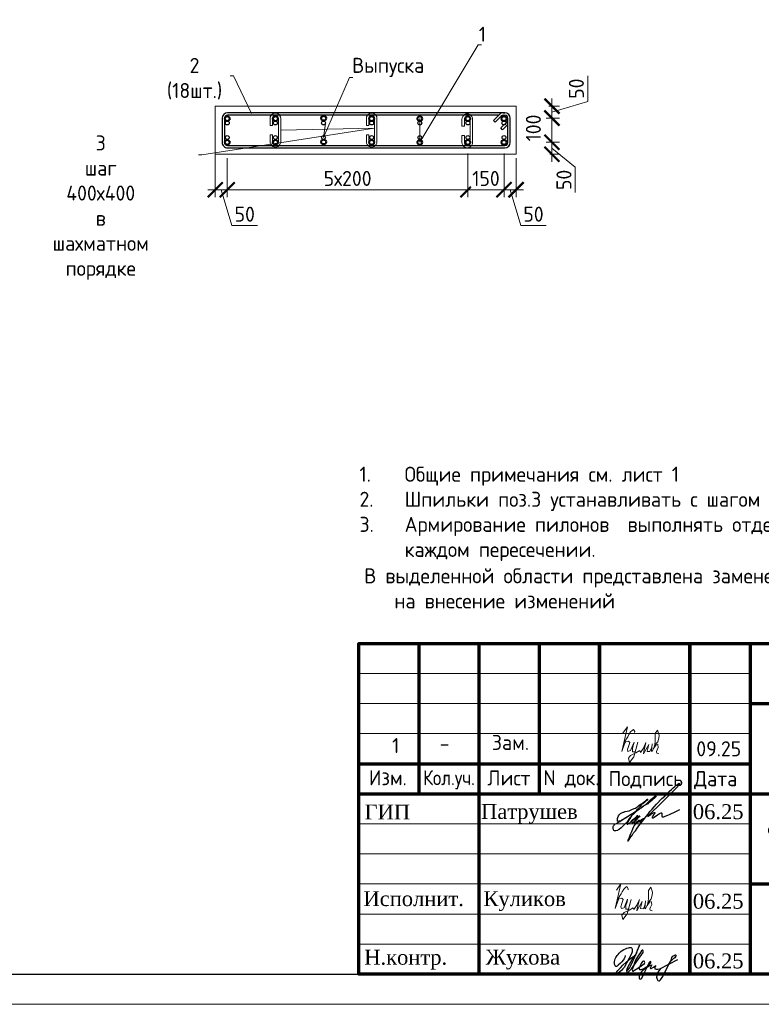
# Model space of a CAD drawing. Header units: millimetres. Extents: x 376598 to 1249954, y -318491 to -22134.
# Tile 97 of 256: x 637319 to 649647, y -317679 to -301311. Entities that reach past the tile are written whole.
import ezdxf
from ezdxf import colors
from ezdxf.entities.mleader import LeaderData, LeaderLine
from ezdxf.math import Vec2, Vec3

# ---------------------------------------------------------------- set-up
doc = ezdxf.new("R2010")
doc.units = ezdxf.units.MM
for name, color, linetype in [('PDF _S_NET_PROFILE_AXIS', 7, 'Continuous'), ('PDF7_Text', 7, 'Continuous'), ('PDF8_Text', 7, 'Continuous'), ('ТОЛСТЫЕ_ОСНОВНЫЕ', 6, 'Continuous')]:
    doc.layers.add(name, color=color, linetype=linetype)
for name, color, linetype, lineweight in [('Арм_шпильки', 143, 'Continuous', 18), ('Армирование', 3, 'Continuous', 40), ('Выноски', 20, 'Continuous', 20), ('подоснова', 151, 'Continuous', 5), ('размер', 1, 'Continuous', 25), ('РАЗМЕРЫ', 1, 'Continuous', 9), ('Рамка', 7, 'Continuous', 70), ('СТЕНЫ', 3, 'Continuous', 30), ('Текст', 7, 'Continuous', 25), ('ТОНКИЕ', 7, 'Continuous', 9)]:
    doc.layers.add(name, color=color, linetype=linetype, lineweight=lineweight)
doc.styles.add('GOST 2.304', font='CS_Gost2304.shx')
doc.styles.add('GOST-2.304_Type-B', font='GOST_Common.ttf')
doc.styles.add('PDF Times New Roman', font='times.ttf')
doc.styles.add('ГОСТ', font='GOST_Common.ttf')
doc.dimstyles.new('мой 25', dxfattribs={"dimscale": 100, "dimtxt": 2.5, "dimasz": 2.5, "dimexe": 1.25, "dimexo": 0.625, "dimtad": 1, "dimdec": 0, "dimlfac": 0.5, "dimtxsty": 'GOST-2.304_Type-B', "dimblk": 'ARCHTICK', "dimcen": 2.5, "dimdle": 1.25, "dimaunit": 1, "dimadec": 1, "dimazin": 2, "dimtfac": 1, "dimtdec": 0, "dimtmove": 1, "dimatfit": 3, "dimfxl": 6, "dimfxlon": 1, "dimtfill": 1, "dimlwd": -1, "dimlwe": -1, "dimarcsym": 0})

# ---------------------------------------------------------------- blocks, each defined once
blk = doc.blocks.new('*U56')
at = {"layer": 'ТОЛСТЫЕ_ОСНОВНЫЕ', "color": 6}
blk.add_lwpolyline([(20, 5), (415, 5), (415, 292), (20, 292)], close=True, dxfattribs=at)
at = {"layer": 'ТОНКИЕ'}
blk.add_lwpolyline([(0, 0), (420, 0), (420, 297), (0, 297)], close=True, dxfattribs=at)
blk = doc.blocks.new('*U30')
at = {"color": 0, "linetype": 'ByBlock', "lineweight": -2}
for p, q in [((114.7, 1199.2), (12.5, 1199.2)), ((-10, 1176.7), (-10, 12.5)), ((-10, 1169.7), (-10, 1176.7)), ((0, 1169.7), (0, 1176.7)), ((3.7, 1160.9), (29.1, 1135.5)), ((114.7, 1189.2), (12.5, 1189.2)), ((53.8, 1160.1), (28.3, 1185.6)), ((38.8, 1189.3), (60.9, 1167.2)), ((60.9, 1167.2), (53.8, 1160.1)), ((127.2, 12.5), (127.2, 1176.7)), ((137.2, 12.5), (137.2, 1176.7)), ((22, 1128.4), (-3.4, 1153.8)), ((0, 1150.4), (0, 12.5)), ((29.1, 1135.5), (22, 1128.4)), ((12.5, 0), (114.7, 0)), ((12.5, -10), (114.7, -10))]:
    blk.add_line(p, q, dxfattribs=at)
for centre, radius, start, end in [((12.5, 1176.7), 22.5, 90, 180), ((114.7, 1176.7), 22.5, 0, 90), ((12.5, 1169.7), 22.5, 180, 225), ((12.5, 1176.7), 12.5, 90, 180), ((12.5, 1169.7), 12.5, 180, 225), ((19.5, 1176.7), 12.5, 45, 90), ((114.7, 1176.7), 12.5, 0, 90), ((12.5, 12.5), 22.5, 180, 270), ((12.5, 12.5), 12.5, 180, 270), ((114.7, 12.5), 12.5, 270, 0), ((114.7, 12.5), 22.5, 270, 0)]:
    blk.add_arc(centre, radius, start, end, dxfattribs=at)
at = {"style": 'GOST 2.304', "oblique": 15, "flags": 9}
for tag, p in [('ДИАМЕТР', (-52.8, -63)), ('КЛАСС', (-53, -68.7)), ('ДЛИНА', (-52.5, -73.8)), ('ПОЗИЦИЯ', (-52.3, -58)), ('МАССА', (-52.3, -78.3))]:
    blk.add_attdef(tag, p, '', height=2.5, dxfattribs=at)
blk = doc.blocks.new('_ArchTick')
at = {"color": 0, "linetype": 'ByBlock', "const_width": 0.15}
blk.add_lwpolyline([(-0.5, -0.5), (0.5, 0.5)], dxfattribs=at)
blk = doc.blocks.new('*D418')
at = {"layer": 'DEFPOINTS', "color": 0, "lineweight": 0, "transparency": 16777216}
for p in [(645570, -302748, -2880), (645370, -302946, -2880), (646167, -302946)]:
    blk.add_point(p, dxfattribs=at)
at = {"layer": 'РАЗМЕРЫ', "color": 0, "linetype": 'Continuous', "transparency": 16777216}
for p, q in [((646761, -302669), (646761, -302244)), ((646167, -302623), (646167, -303071)), ((646116, -302748), (646292, -302748)), ((646167, -302847), (646761, -302669)), ((646071, -302946), (646292, -302946))]:
    blk.add_line(p, q, dxfattribs=at)
at = {"layer": 'РАЗМЕРЫ', "color": 0, "transparency": 16777216, "xscale": 250, "yscale": 250, "zscale": 250}
for p, rotation in [((646167, -302748), 90), ((646167, -302946), 270)]:
    blk.add_blockref('_ArchTick', p, dxfattribs=dict(at, rotation=rotation))
at = {"layer": 'РАЗМЕРЫ', "color": 0, "lineweight": 0, "transparency": 16777216, "insert": (646573, -302457), "char_height": 250, "attachment_point": 5, "rotation": 90, "style": 'GOST-2.304_Type-B', "bg_fill": 3, "box_fill_scale": 1.1, "bg_fill_color": 256, "bg_fill_true_color": 13158600, "bg_fill_transparency": 0}
blk.add_mtext('50', dxfattribs=at)
blk = doc.blocks.new('*D419')
at = {"layer": 'DEFPOINTS', "color": 0, "lineweight": 0, "transparency": 16777216}
for p in [(645370, -303348, -2880), (646167, -303348), (646071, -303548)]:
    blk.add_point(p, dxfattribs=at)
at = {"layer": 'РАЗМЕРЫ', "color": 0, "linetype": 'Continuous', "transparency": 16777216}
for p, q in [((646167, -303673), (646167, -303223)), ((646071, -303348), (646292, -303348)), ((646167, -303448), (646553, -303761)), ((646134, -303548), (646292, -303548)), ((646553, -303761), (646553, -304186))]:
    blk.add_line(p, q, dxfattribs=at)
at = {"layer": 'РАЗМЕРЫ', "color": 0, "transparency": 16777216, "xscale": 250, "yscale": 250, "zscale": 250}
for p, rotation in [((646167, -303348), 90), ((646167, -303548), 270)]:
    blk.add_blockref('_ArchTick', p, dxfattribs=dict(at, rotation=rotation))
at = {"layer": 'РАЗМЕРЫ', "color": 0, "lineweight": 0, "transparency": 16777216, "insert": (646366, -303974), "char_height": 250, "attachment_point": 5, "rotation": 90, "style": 'GOST-2.304_Type-B', "bg_fill": 3, "box_fill_scale": 1.1, "bg_fill_color": 256, "bg_fill_true_color": 13158600, "bg_fill_transparency": 0}
blk.add_mtext('50', dxfattribs=at)
blk = doc.blocks.new('*D420')
at = {"layer": 'DEFPOINTS', "color": 0, "lineweight": 0, "transparency": 16777216}
for p in [(646167, -302946, 2880), (646167, -302946)]:
    blk.add_point(p, dxfattribs=at)
at = {"layer": 'РАЗМЕРЫ', "color": 0, "linetype": 'Continuous', "transparency": 16777216}
for p, q in [((646167, -303473), (646167, -302821)), ((646260, -302946), (646292, -302946)), ((646099, -303348), (646292, -303348))]:
    blk.add_line(p, q, dxfattribs=at)
at = {"layer": 'РАЗМЕРЫ', "color": 0, "lineweight": 0, "transparency": 16777216, "insert": (645858, -303111), "char_height": 250, "attachment_point": 5, "rotation": 90, "style": 'GOST-2.304_Type-B', "bg_fill": 3, "box_fill_scale": 1.1, "bg_fill_color": 256, "bg_fill_true_color": 13158600, "bg_fill_transparency": 0}
blk.add_mtext('100', dxfattribs=at)
at = {"layer": 'DEFPOINTS', "color": 0, "lineweight": 0, "transparency": 16777216}
blk.add_point((646037, -303348), dxfattribs=at)
at = {"layer": 'РАЗМЕРЫ', "color": 0, "transparency": 16777216, "xscale": 250, "yscale": 250, "zscale": 250}
for p, rotation in [((646167, -302946), 90), ((646167, -303348), 270)]:
    blk.add_blockref('_ArchTick', p, dxfattribs=dict(at, rotation=rotation))
blk = doc.blocks.new('*D421')
at = {"layer": 'DEFPOINTS', "color": 0, "lineweight": 0, "transparency": 16777216}
for p in [(645370, -303348), (645570, -303548), (645570, -304137)]:
    blk.add_point(p, dxfattribs=at)
at = {"layer": 'РАЗМЕРЫ', "color": 0, "linetype": 'Continuous', "transparency": 16777216}
for p, q in [((645370, -303537), (645370, -304262)), ((645570, -303610), (645570, -304262)), ((645245, -304137), (645695, -304137)), ((645470, -304137), (645648, -304731)), ((645648, -304731), (646073, -304731))]:
    blk.add_line(p, q, dxfattribs=at)
at = {"layer": 'РАЗМЕРЫ', "color": 0, "transparency": 16777216, "xscale": 250, "yscale": 250, "zscale": 250, "rotation": 180}
blk.add_blockref('_ArchTick', (645370, -304137), dxfattribs=at)
at = {"layer": 'РАЗМЕРЫ', "color": 0, "transparency": 16777216, "xscale": 250, "yscale": 250, "zscale": 250}
blk.add_blockref('_ArchTick', (645570, -304137), dxfattribs=at)
at = {"layer": 'РАЗМЕРЫ', "color": 0, "lineweight": 0, "transparency": 16777216, "insert": (645860, -304544), "char_height": 250, "attachment_point": 5, "style": 'GOST-2.304_Type-B', "bg_fill": 3, "box_fill_scale": 1.1, "bg_fill_color": 256, "bg_fill_true_color": 13158600, "bg_fill_transparency": 0}
blk.add_mtext('50', dxfattribs=at)
blk = doc.blocks.new('_None')
blk = doc.blocks.new('*D422')
at = {"layer": 'DEFPOINTS', "color": 0, "lineweight": 0, "transparency": 16777216}
for p in [(640570, -303348), (640770, -303548), (640770, -304137)]:
    blk.add_point(p, dxfattribs=at)
at = {"layer": 'РАЗМЕРЫ', "color": 0, "linetype": 'Continuous', "transparency": 16777216}
for p, q in [((640570, -303537), (640570, -304262)), ((640770, -303610), (640770, -304262)), ((640445, -304137), (640895, -304137)), ((640670, -304137), (640848, -304731)), ((640848, -304731), (641273, -304731))]:
    blk.add_line(p, q, dxfattribs=at)
at = {"layer": 'РАЗМЕРЫ', "color": 0, "transparency": 16777216, "xscale": 250, "yscale": 250, "zscale": 250, "rotation": 180}
blk.add_blockref('_ArchTick', (640570, -304137), dxfattribs=at)
at = {"layer": 'РАЗМЕРЫ', "color": 0, "transparency": 16777216, "xscale": 250, "yscale": 250, "zscale": 250}
blk.add_blockref('_ArchTick', (640770, -304137), dxfattribs=at)
at = {"layer": 'РАЗМЕРЫ', "color": 0, "lineweight": 0, "transparency": 16777216, "insert": (641060, -304544), "char_height": 250, "attachment_point": 5, "style": 'GOST-2.304_Type-B', "bg_fill": 3, "box_fill_scale": 1.1, "bg_fill_color": 256, "bg_fill_true_color": 13158600, "bg_fill_transparency": 0}
blk.add_mtext('50', dxfattribs=at)
blk = doc.blocks.new('*D423')
at = {"layer": 'DEFPOINTS', "color": 0, "lineweight": 0, "transparency": 16777216}
for p in [(644770, -303349), (640770, -303548), (644770, -304137)]:
    blk.add_point(p, dxfattribs=at)
at = {"layer": 'РАЗМЕРЫ', "color": 0, "linetype": 'Continuous', "transparency": 16777216}
for p, q in [((640770, -303610), (640770, -304262)), ((644770, -303537), (644770, -304262)), ((640645, -304137), (644895, -304137))]:
    blk.add_line(p, q, dxfattribs=at)
at = {"layer": 'РАЗМЕРЫ', "color": 0, "transparency": 16777216, "xscale": 250, "yscale": 250, "zscale": 250, "rotation": 180}
blk.add_blockref('_ArchTick', (640770, -304137), dxfattribs=at)
at = {"layer": 'РАЗМЕРЫ', "color": 0, "transparency": 16777216, "xscale": 250, "yscale": 250, "zscale": 250}
blk.add_blockref('_ArchTick', (644770, -304137), dxfattribs=at)
at = {"layer": 'РАЗМЕРЫ', "color": 0, "lineweight": 0, "transparency": 16777216, "insert": (642770, -303950), "char_height": 250, "attachment_point": 5, "style": 'GOST-2.304_Type-B', "bg_fill": 3, "box_fill_scale": 1.1, "bg_fill_color": 256, "bg_fill_true_color": 13158600, "bg_fill_transparency": 0}
blk.add_mtext('5х200', dxfattribs=at)
blk = doc.blocks.new('*D444')
at = {"layer": 'DEFPOINTS', "color": 0, "lineweight": 0, "transparency": 16777216}
for p in [(644770, -303349), (645370, -303548), (645370, -304137)]:
    blk.add_point(p, dxfattribs=at)
at = {"layer": 'РАЗМЕРЫ', "color": 0, "linetype": 'Continuous', "transparency": 16777216}
for p, q in [((644770, -303537), (644770, -304262)), ((645370, -303610), (645370, -304262)), ((644645, -304137), (645495, -304137))]:
    blk.add_line(p, q, dxfattribs=at)
at = {"layer": 'РАЗМЕРЫ', "color": 0, "transparency": 16777216, "xscale": 250, "yscale": 250, "zscale": 250, "rotation": 180}
blk.add_blockref('_ArchTick', (644770, -304137), dxfattribs=at)
at = {"layer": 'РАЗМЕРЫ', "color": 0, "transparency": 16777216, "xscale": 250, "yscale": 250, "zscale": 250}
blk.add_blockref('_ArchTick', (645370, -304137), dxfattribs=at)
at = {"layer": 'РАЗМЕРЫ', "color": 0, "lineweight": 0, "transparency": 16777216, "insert": (645070, -303950), "char_height": 250, "attachment_point": 5, "style": 'GOST-2.304_Type-B', "bg_fill": 3, "box_fill_scale": 1.1, "bg_fill_color": 256, "bg_fill_true_color": 13158600, "bg_fill_transparency": 0}
blk.add_mtext('150', dxfattribs=at)
blk = doc.blocks.new('*U27')
for p, q in [((-8, 0), (-7.4, 4.7)), ((-7.4, 4.7), (-5.6, 9)), ((-5.6, 9), (-2.7, 12.7)), ((-2.7, 12.7), (1, 15.6)), ((1, 15.6), (5.3, 17.4)), ((5.3, 17.4), (10, 18)), ((34, 18), (10, 18)), ((10, 10), (34, 10)), ((34, 10), (34, 18)), ((66, 18), (90, 18)), ((66, 10), (66, 18)), ((90, 10), (66, 10)), ((94.7, 17.4), (90, 18)), ((99, 15.6), (94.7, 17.4)), ((102.7, 12.7), (99, 15.6)), ((105.6, 9), (102.7, 12.7)), ((107.4, 4.7), (105.6, 9)), ((108, 0), (107.4, 4.7)), ((107.4, -4.7), (108, 0)), ((-7.4, -4.7), (-8, 0)), ((-5.6, -9), (-7.4, -4.7)), ((-2.7, -12.7), (-5.6, -9)), ((1, -15.6), (-2.7, -12.7)), ((5.3, -17.4), (1, -15.6)), ((10, -18), (5.3, -17.4)), ((10, -18), (90, -18)), ((90, -18), (94.7, -17.4)), ((94.7, -17.4), (99, -15.6)), ((99, -15.6), (102.7, -12.7)), ((102.7, -12.7), (105.6, -9)), ((105.6, -9), (107.4, -4.7))]:
    blk.add_line(p, q)
at = {"color": 0, "linetype": 'ByBlock', "lineweight": -2}
for p, q in [((0, 0), (0.3, 2.6)), ((0.3, 2.6), (1.3, 5)), ((1.3, 5), (2.9, 7.1)), ((2.9, 7.1), (5, 8.7)), ((5, 8.7), (7.4, 9.7)), ((7.4, 9.7), (10, 10)), ((92.6, 9.7), (90, 10)), ((95, 8.7), (92.6, 9.7)), ((97.1, 7.1), (95, 8.7)), ((98.7, 5), (97.1, 7.1)), ((99.7, 2.6), (98.7, 5)), ((100, 0), (99.7, 2.6)), ((99.7, -2.6), (100, 0)), ((0.3, -2.6), (0, 0)), ((1.3, -5), (0.3, -2.6)), ((2.9, -7.1), (1.3, -5)), ((5, -8.7), (2.9, -7.1)), ((7.4, -9.7), (5, -8.7)), ((10, -10), (7.4, -9.7)), ((10, -10), (90, -10)), ((90, -10), (92.6, -9.7)), ((92.6, -9.7), (95, -8.7)), ((95, -8.7), (97.1, -7.1)), ((97.1, -7.1), (98.7, -5)), ((98.7, -5), (99.7, -2.6))]:
    blk.add_line(p, q, dxfattribs=at)
at = {"style": 'GOST 2.304', "oblique": 15, "flags": 9}
for tag, p in [('ДИАМЕТР', (117.8, -62.2)), ('ПОЗИЦИЯ', (118, -56.6)), ('КЛАСС', (118, -67.8)), ('ДЛИНА', (118.1, -72.5)), ('МАССА', (118.7, -78.2))]:
    blk.add_attdef(tag, p, '', height=2.5, dxfattribs=at)
blk = doc.blocks.new('11')
at = {"layer": 'Выноски'}
for p, q in [((47989, 66781), (48016, 66806)), ((48016, 66806), (48038, 66823)), ((48038, 66823), (48060, 66786)), ((48060, 66786), (48058, 66769)), ((47885, 66608), (47944, 66700)), ((47944, 66700), (47962, 66737)), ((47962, 66737), (47989, 66781))]:
    blk.add_line(p, q, dxfattribs=at)
blk.add_lwpolyline([(47863, 66761), (47937, 66865), (47843, 66458), (47885, 66564), (47905, 66616), (47954, 66628), (47979, 66606), (47957, 66539), (47937, 66487), (47947, 66458), (47991, 66470), (48051, 66611), (48041, 66569), (48023, 66505), (48023, 66448), (48065, 66448), (48090, 66529), (48110, 66608), (48043, 66369), (47972, 66275), (47954, 66344), (47991, 66389), (48078, 66431), (48142, 66470), (48154, 66441), (48204, 66512), (48246, 66606), (48209, 66455), (48204, 66418), (48295, 66574), (48265, 66463), (48265, 66455), (48312, 66453), (48342, 66529), (48347, 66584), (48337, 66465), (48349, 66453), (48401, 66569), (48443, 66616), (48461, 66678), (48466, 66727), (48436, 66811), (48399, 66754), (48399, 66618), (48389, 66549), (48374, 66507), (48416, 66564), (48441, 66576), (48451, 66524), (48433, 66482), (48419, 66453), (48424, 66428), (48458, 66421)], dxfattribs=at)
blk = doc.blocks.new('яяя')
at = {"lineweight": 30}
for points in [[(345424, 110432), (345425, 110410), (345424, 110397), (345417, 110379), (345406, 110350), (345390, 110319), (345357, 110275), (345310, 110221), (345265, 110176), (345198, 110110), (345161, 110077), (345133, 110066), (345116, 110066), (345102, 110075), (345090, 110091), (345082, 110115), (345074, 110146), (345066, 110182), (345064, 110206), (345067, 110234), (345077, 110278), (345095, 110320), (345114, 110361), (345134, 110395), (345159, 110428), (345195, 110469), (345228, 110506), (345284, 110560), (345331, 110595), (345379, 110625), (345435, 110648), (345486, 110670), (345532, 110686), (345573, 110696), (345605, 110698), (345621, 110695), (345635, 110687), (345648, 110671), (345656, 110649), (345659, 110625), (345659, 110583), (345656, 110553), (345647, 110523), (345635, 110489), (345387, 110033), (345349, 109985), (345311, 109948), (345247, 109889), (345209, 109858), (345192, 109844), (345180, 109837), (345157, 109833), (345150, 109835), (345140, 109842), (345135, 109856), (345138, 109881), (345148, 109892), (345183, 109930), (345267, 110024), (345343, 110105), (345455, 110213), (345617, 110343), (345775, 110456), (345811, 110526), (345838, 110607), (345890, 110740), (345902, 110771), (345698, 110295), (345672, 110226), (345626, 110132), (345572, 110032), (345518, 109953), (345481, 109918), (345497, 110001), (345567, 110147), (345655, 110301), (345760, 110442)], [(345481, 109918), (345476, 109896), (345475, 109874), (345485, 109861), (345506, 109866), (345539, 109891), (345632, 109983), (345968, 110450), (346022, 110527), (346029, 110560), (346027, 110579), (346026, 110590), (346010, 110605), (345993, 110609), (345975, 110601), (345962, 110584), (345954, 110562), (345857, 110421), (345783, 110292), (345741, 110183), (345701, 110079), (345665, 109985), (345660, 109952), (345666, 109929), (345669, 109915), (345682, 109910), (345702, 109914), (345735, 109941), (345846, 110007), (346065, 110160), (346075, 110193), (346070, 110217), (346066, 110236), (346052, 110241), (346030, 110241), (346007, 110228), (345978, 110203), (345960, 110164), (345892, 110010), (345895, 109986), (345904, 109966), (345925, 109964), (345969, 109968), (346045, 110000), (346218, 110114), (346261, 110154), (346280, 110184), (346282, 110210), (346278, 110225), (346263, 110229), (346241, 110222), (346220, 110198), (346162, 110049), (345989, 109904), (345932, 109849), (345906, 109805), (345891, 109739), (345890, 109690), (345899, 109652), (345924, 109647), (345956, 109655), (345980, 109674), (346058, 109838), (346158, 110046), (346261, 110098), (346314, 110120), (346292, 110079), (346269, 110036), (346261, 110008), (346267, 109998), (346293, 109998), (346363, 110039), (346445, 110095), (346421, 110068), (346414, 110040), (346407, 110011), (346416, 109990), (346466, 109972), (346509, 109977), (346574, 109984), (347172, 110293)], [(346586, 109971), (346543, 109917), (346509, 109873), (346489, 109825), (346475, 109767), (346472, 109710), (346478, 109675), (346485, 109641), (346501, 109621), (346517, 109602), (346542, 109589), (346568, 109592), (346605, 109620), (346680, 109731), (346736, 109842), (346865, 110115), (346962, 110290), (346969, 110318), (346979, 110360), (347013, 110403), (347056, 110434), (347091, 110450), (347109, 110450), (347121, 110434), (347115, 110405), (347072, 110355), (347012, 110307), (346924, 110222)]]:
    blk.add_lwpolyline(points, dxfattribs=at)
blk = doc.blocks.new('штамп кж1.1')
at = {"layer": 'PDF _S_NET_PROFILE_AXIS', "lineweight": 30, "elevation": 0}
blk.add_lwpolyline([(409123, -83320), (409140, -83299), (409161, -83282), (409174, -83265), (409208, -83231), (409216, -83227), (409221, -83219), (409229, -83214), (409238, -83206), (409259, -83189), (409276, -83176), (409288, -83172), (409297, -83172), (409297, -83176), (409293, -83185), (409280, -83198), (409191, -83274), (409174, -83282), (409157, -83299), (409106, -83329), (409085, -83341), (409060, -83358), (409055, -83363), (409051, -83363), (409060, -83358), (409072, -83350), (409077, -83350), (409081, -83346), (409077, -83350), (409072, -83354), (409064, -83358), (409047, -83371), (409030, -83380), (409013, -83397), (408971, -83426), (408933, -83460), (408890, -83502), (408878, -83515), (408873, -83524), (408865, -83528), (408857, -83540), (408840, -83562), (408827, -83583), (408818, -83600), (408797, -83625), (408772, -83646), (408717, -83701), (408683, -83727), (408666, -83735), (408653, -83744), (408628, -83752), (408603, -83752), (408594, -83744), (408590, -83731), (408586, -83706), (408586, -83680), (408590, -83667), (408598, -83655), (408611, -83642), (408636, -83629), (408645, -83621), (408662, -83612), (408683, -83600), (408696, -83595), (408708, -83583), (408725, -83574), (408742, -83562), (408785, -83536), (408831, -83507), (408873, -83481), (408912, -83456), (408928, -83443), (408941, -83435), (408954, -83430), (408962, -83422), (408962, -83426), (408954, -83430), (408950, -83435), (408937, -83443), (408920, -83456), (408882, -83477), (408797, -83532), (408755, -83557), (408721, -83574), (408708, -83583), (408696, -83587), (408687, -83591), (408679, -83591), (408666, -83595), (408658, -83591), (408653, -83587), (408653, -83570), (408658, -83557), (408658, -83545), (408662, -83528), (408674, -83502), (408691, -83477), (408700, -83468), (408704, -83460), (408717, -83456), (408751, -83439), (408763, -83439), (408772, -83435), (408785, -83430), (408848, -83418), (408873, -83405), (408895, -83397), (408933, -83380), (408954, -83371), (408975, -83358), (408992, -83346), (409005, -83333), (409039, -83308), (409064, -83295), (409077, -83286), (409094, -83274), (409127, -83244), (409144, -83231), (409153, -83223), (409157, -83223), (409149, -83240), (409123, -83265), (409111, -83274), (409077, -83299), (409064, -83308), (409051, -83320), (409026, -83350), (409013, -83363), (409009, -83371), (408992, -83392), (408979, -83401), (408967, -83418), (408962, -83422), (408962, -83426), (408958, -83430), (408950, -83435), (408937, -83447), (408916, -83473), (408903, -83485), (408890, -83502), (408882, -83515), (408873, -83524), (408869, -83528), (408873, -83524), (408878, -83524), (408873, -83528), (408865, -83549), (408857, -83553), (408852, -83562), (408848, -83566), (408823, -83617), (408823, -83629), (408818, -83638), (408823, -83642), (408827, -83642), (408840, -83629), (408852, -83621), (408907, -83566), (408941, -83540), (408954, -83528), (408967, -83524), (408971, -83515), (408984, -83502), (408988, -83494), (408996, -83494), (408996, -83498), (408979, -83515), (408962, -83536), (408937, -83557), (408924, -83566), (408912, -83579), (408907, -83579), (408899, -83583), (408895, -83591), (408895, -83612), (408899, -83617), (408907, -83617), (408920, -83608), (408937, -83591), (408945, -83579), (408954, -83570), (408979, -83540), (408996, -83524), (409005, -83511), (409017, -83507), (409022, -83502), (409026, -83502), (409013, -83515), (409005, -83528), (408992, -83536), (408971, -83562), (408954, -83583), (408945, -83591), (408941, -83600), (408937, -83612), (408937, -83625), (408941, -83629), (408954, -83634), (408958, -83629), (408967, -83612), (408979, -83600), (409000, -83583), (409009, -83574), (409022, -83574), (409026, -83583), (409026, -83608), (409030, -83608), (409039, -83604), (409051, -83595), (409077, -83570), (409085, -83557), (409089, -83553), (409089, -83549), (409085, -83549), (409081, -83553), (409072, -83557), (409047, -83574), (409017, -83595), (408979, -83621), (408971, -83625), (408958, -83629), (408950, -83638), (408933, -83663), (408924, -83684), (408903, -83722), (408886, -83765), (408865, -83811), (408848, -83862), (408840, -83883), (408827, -83909), (408827, -83921), (408831, -83921), (408835, -83917), (408840, -83909), (408848, -83896), (408852, -83888), (408861, -83875), (408886, -83841), (408903, -83816), (408924, -83782), (408954, -83748), (408984, -83706), (409043, -83625), (409077, -83583), (409106, -83545), (409132, -83511), (409157, -83481), (409174, -83456), (409195, -83430), (409229, -83388), (409263, -83350), (409305, -83308), (409394, -83214), (409441, -83172), (409479, -83130), (409517, -83092), (409551, -83062), (409580, -83037), (409606, -83016), (409627, -82999), (409644, -82986), (409657, -82977), (409665, -82969), (409674, -82969), (409674, -82965), (409682, -82960), (409682, -82982), (409674, -82994), (409665, -83003), (409661, -83011), (409563, -83109), (409538, -83138), (409504, -83168), (409318, -83354), (409242, -83422), (409187, -83477), (409178, -83490), (409170, -83498), (409161, -83502), (409157, -83507), (409157, -83511), (409161, -83511), (409170, -83507), (409182, -83494), (409212, -83477), (409225, -83464), (409238, -83460), (409246, -83452), (409263, -83443), (409276, -83443), (409276, -83452), (409267, -83468), (409259, -83481), (409242, -83502), (409238, -83515), (409233, -83524), (409229, -83528), (409229, -83532), (409238, -83540), (409242, -83536), (409246, -83536), (409254, -83532), (409267, -83524), (409318, -83485), (409356, -83460), (409381, -83452), (409386, -83452), (409390, -83456), (409390, -83494), (409394, -83507), (409398, -83515), (409407, -83519), (409415, -83515), (409424, -83515), (409449, -83507), (409492, -83490), (409521, -83477), (409551, -83460), (409593, -83443), (409635, -83422), (409690, -83397)], dxfattribs=at)
at = {"layer": 'Рамка', "color": 7}
for p, q in [((405358, -83134), (405358, -80634)), ((407358, -83134), (407358, -80634)), ((410858, -81634), (422858, -81634)), ((404358, -82634), (410858, -82634)), ((404358, -83134), (422858, -83134)), ((410858, -84634), (422858, -84634))]:
    blk.add_line(p, q, dxfattribs=at)
at = {"layer": 'Рамка'}
for p, q in [((406358, -86134), (406358, -80634)), ((408358, -86134), (408358, -80634)), ((408358, -80634), (408358, -86134)), ((409858, -80634), (409858, -86134)), ((409858, -86134), (409858, -80634)), ((410858, -80634), (410858, -86134))]:
    blk.add_line(p, q, dxfattribs=at)
at = {"layer": 'Рамка', "color": 7, "lineweight": 15}
for p, q in [((404358, -81134), (410858, -81134)), ((404358, -81634), (410858, -81634)), ((404358, -82134), (410858, -82134)), ((404358, -83634), (410858, -83634)), ((404358, -84134), (410858, -84134)), ((404358, -84634), (410858, -84634)), ((404358, -85134), (410858, -85134)), ((404358, -85634), (410858, -85634))]:
    blk.add_line(p, q, dxfattribs=at)
at = {"layer": 'Рамка'}
blk.add_lwpolyline([(422858, -86134), (404358, -86134), (404358, -80634), (422858, -80634)], close=True, dxfattribs=at)
at = {"color": 2, "lineweight": 60, "xscale": 0.5, "yscale": 0.5, "zscale": 0.5}
blk.add_blockref('яяя', (236070, -141038), dxfattribs=at)
at = {"layer": 'Выноски', "color": 0}
blk.add_blockref('11', (360773, -151499), dxfattribs=at)
at = {"layer": 'PDF7_Text', "char_height": 248, "attachment_point": 7, "style": 'PDF Times New Roman'}
for s, insert in [('Патрушев', (406387, -83634)), ('06.25', (409908, -83561)), ('06.25', (409908, -85050)), ('Жукова', (406466, -86056)), ('06.25', (409908, -86042))]:
    blk.add_mtext(s, dxfattribs=dict(at, insert=insert))
at = {"layer": 'PDF7_Text', "insert": (410912, -84467), "char_height": 180, "width": 6881.02, "attachment_point": 7, "style": 'PDF Times New Roman'}
blk.add_mtext('\\pxqc;Жилой дом со встроенными помещениями общественно-делового и коммерческого назначения на первом этаже здания и встроенно-пристроенным поликлиническим учреждением (поз. 2.2-2.3)', dxfattribs=at)
at = {"layer": 'PDF7_Text', "insert": (406426, -85084), "char_height": 247.95, "attachment_point": 7, "style": 'PDF Times New Roman'}
blk.add_mtext_dynamic_manual_height_columns('{\\C256;Куликов}', width=2000, gutter_width=1250, heights=[0], dxfattribs=at)
at = {"layer": 'PDF8_Text', "char_height": 248, "attachment_point": 7, "style": 'PDF Times New Roman'}
for s, insert in [('ГИП', (404451, -83561)), ('Исполнит.', (404432, -85007)), ('Н.контр.', (404445, -86056))]:
    blk.add_mtext(s, dxfattribs=dict(at, insert=insert))
at = {"layer": 'Текст', "color": 7, "style": 'ГОСТ'}
for s, p in [('Изм.', (404522, -82993)), ('Лист', (406493, -82996)), ('N док.', (407423, -82993)), ('Подпись', (408507, -83008)), ('Дата', (409929, -83008))]:
    blk.add_text(s, height=250, dxfattribs=at).set_placement(p)
at = {"layer": 'Текст', "color": 7, "style": 'ГОСТ', "width": 0.9}
blk.add_text('Кол.уч.', height=250, dxfattribs=at).set_placement((405423, -82992))

msp = doc.modelspace()

# ---------------------------------------------------------------- linework, layer by layer
at = {"layer": 'Армирование', "color": 3}
for centre in [(640769.6, -302955.8), (641569.6, -302955.8), (642371.6, -302949.3), (643169.6, -302955.8), (643969.6, -302955.8), (644769.6, -302955.8), (641569.6, -303349.2), (642371.6, -303342.6), (643169.6, -303349.2), (643969.6, -303349.2), (644769.6, -303349.2)]:
    msp.add_circle(centre, 40, dxfattribs=at)
at = {"layer": 'РАЗМЕРЫ', "color": 252, "linetype": 'Continuous', "lineweight": 30, "true_color": 0x939598}
for centre in [(640769.6, -303027.8), (641569.6, -303027.8), (642369.6, -303027.8), (643169.6, -303027.8), (643969.6, -303027.8), (644769.6, -303027.8), (645369.6, -303027.8), (640769.6, -303269.2), (641569.6, -303269.2), (642369.6, -303269.2), (643169.6, -303269.2), (643969.6, -303269.2), (644769.6, -303269.2), (645369.6, -303269.2)]:
    msp.add_circle(centre, 32, dxfattribs=at)
at = {"layer": 'СТЕНЫ', "color": 252, "lineweight": 0, "true_color": 0x939598}
msp.add_lwpolyline([(645569.6, -303547.8), (645569.6, -302747.8), (640569.6, -302747.8), (640569.6, -303547.8)], close=True, dxfattribs=at)

# ---------------------------------------------------------------- block references
at = {"xscale": 100, "yscale": 100, "zscale": 100}
msp.add_blockref('*U56', (619959.6, -317678.9), dxfattribs=at)
at = {"lineweight": 30, "xscale": 3.959999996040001, "yscale": 3.959999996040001, "zscale": 3.959999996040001, "rotation": 269.9999999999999}
msp.add_blockref('*U30', (640725, -302897.8), dxfattribs=at)
at = {"layer": 'Выноски'}
msp.add_blockref('11', (599483.7, -379931.5), dxfattribs=at)
at = {"layer": 'размер'}
msp.add_blockref('штамп кж1.1', (238601.2, -231044.7), dxfattribs=at)

# ---------------------------------------------------------------- texts
at = {"ltscale": 100, "insert": (642967.9, -308742), "char_height": 250, "width": 17398.124, "attachment_point": 1, "style": 'GOST-2.304_Type-B'}
msp.add_mtext('\\pxi-3,l3,t3,20;1.^IОбщие примечания см. лист 1\\P2.^IШпильки поз.3 устанавливать с шагом 400 по вертикали и с шагом  400 по горизонтали.\\P3.^IАрмирование пилонов  выполнять отдельными стержнями. Арматуру вязать вязальной проволокой в каждом пересечении.', dxfattribs=at)
at = {"layer": 'Выноски', "color": 240, "true_color": 0xed1f24, "insert": (643046.7, -310430.6, -3100), "char_height": 250, "width": 18219.66, "attachment_point": 1, "style": 'ГОСТ'}
msp.add_mtext('\\pxi-2,l2,sm1;В выделенной области представлена замененная ( актуальная) версия. Содержание изменения см. в листе разрешения на внесение изменений', dxfattribs=at)
at = {"layer": 'Текст', "color": 7, "style": 'GOST-2.304_Type-B'}
for s, p in [('Зам.', (645168.7, -313451.1)), ('-', (644299.7, -313467.6)), ('09.25', (648566.8, -313556.3))]:
    msp.add_text(s, height=250, dxfattribs=at).set_placement(p)
at = {"layer": 'Текст', "color": 7, "insert": (643509.7, -312836), "char_height": 250, "attachment_point": 1, "style": 'ГОСТ'}
msp.add_mtext_dynamic_manual_height_columns('\\pxsm1,qc;\\P\\ps*,q*;1', width=7000, gutter_width=12.5, heights=[1500], dxfattribs=at)

# ---------------------------------------------------------------- leaders
at = {"layer": 'подоснова'}
ml = msp.add_multileader_mtext('Standard', dxfattribs=at)
ml.set_content('2 (18шт.)', color=256, style='GOST-2.304_Type-B')
ml.set_leader_properties(color=256, linetype='ByLayer', lineweight=15)
ml.set_arrow_properties(name='NONE')
ml.build(insert=Vec2(0, 0))
ml.multileader.update_dxf_attribs({"text_left_attachment_type": 6, "text_right_attachment_type": 6, "dogleg_length": 10, "arrow_head_size": 18})
ctx = ml.context
ctx.base_point, ctx.char_height, ctx.arrow_head_size, ctx.landing_gap_size, ctx.plane_origin = Vec3(639587.5, -302246.4), 250, 18, 20, Vec3(637484.6, -301700.4)
ctx.left_attachment, ctx.right_attachment, ctx.text_align_type = 6, 6, 1
notes = []
notes.append((ctx, [(1, (1, 1, 0), (640873.1, -302246.4), (-1, 0), 10, [(0, [(641174.4, -302869.9)], 0, [])])]))
ctx.mtext.insert, ctx.mtext.width, ctx.mtext.alignment, ctx.mtext.flow_direction = Vec3(640225.3, -301946.4), 22.898, 2, 5
ml = msp.add_multileader_mtext('Standard', dxfattribs=at)
ml.set_content('Выпуска ', color=256, style='GOST-2.304_Type-B')
ml.set_leader_properties(color=256, linetype='ByLayer', lineweight=15)
ml.set_arrow_properties(name='NONE')
ml.build(insert=Vec2(0, 0))
ml.multileader.update_dxf_attribs({"text_left_attachment_type": 6, "text_right_attachment_type": 6, "dogleg_length": 10, "arrow_head_size": 18})
ctx = ml.context
ctx.base_point, ctx.char_height, ctx.arrow_head_size, ctx.landing_gap_size, ctx.plane_origin = Vec3(642812.1, -302269.5), 250, 18, 20, Vec3(640192.9, -300529.4)
ctx.left_attachment, ctx.right_attachment, ctx.text_align_type = 6, 6, 1
notes.append((ctx, [(0, (1, 1, 0), (642802.1, -302269.5), (1, 0), 10, [(1, [(642400.5, -303036.1), (642369.6, -303269.2)], 0, [])])]))
ctx.mtext.insert, ctx.mtext.width, ctx.mtext.alignment, ctx.mtext.flow_direction = Vec3(643444.6, -301944.5), 22.898, 2, 5
ml = msp.add_multileader_mtext('Standard', dxfattribs=at)
ml.set_content('3 шаг 400х400 \\Pв шахматном порядке ', color=256, style='GOST-2.304_Type-B')
ml.set_leader_properties(color=256, linetype='ByLayer', lineweight=15)
ml.set_arrow_properties(name='NONE')
ml.build(insert=Vec2(0, 0))
ml.multileader.update_dxf_attribs({"text_left_attachment_type": 6, "text_right_attachment_type": 6, "dogleg_length": 10, "arrow_head_size": 18})
ctx = ml.context
ctx.base_point, ctx.char_height, ctx.arrow_head_size, ctx.landing_gap_size, ctx.plane_origin = Vec3(636998.3, -303559.7), 250, 18, 20, Vec3(639972.4, -303854.8)
ctx.left_attachment, ctx.right_attachment, ctx.text_align_type = 6, 6, 1
notes.append((ctx, [(1, (1, 1, 0), (640344.5, -303559.7), (-1, 0), 10, [(1, [(641657.4, -303145.9), (643218.4, -303113.9)], 0, [])])]))
ctx.mtext.insert, ctx.mtext.width, ctx.mtext.alignment, ctx.mtext.flow_direction = Vec3(638666.4, -303234.7), 22.898, 2, 5
for ctx, leaders in notes:
    for number, flags, end, landing, length, lines in leaders:
        leader = LeaderData()
        leader.index, (leader.has_last_leader_line, leader.has_dogleg_vector, leader.attachment_direction) = number, flags
        leader.last_leader_point, leader.dogleg_vector, leader.dogleg_length = Vec3(end), Vec3(landing), length
        for number, points, colour, breaks in lines:
            line = LeaderLine()
            line.index, line.vertices, line.color, line.breaks = number, Vec3.list(points), colors.encode_raw_color(colour), breaks
            leader.lines.append(line)
        ctx.leaders.append(leader)

# ---------------------------------------------------------------- next in the draw order: dimensions: what is measured, and where the dimension line sits
at = {"layer": 'РАЗМЕРЫ', "lineweight": 0}
for base, p1, p2, angle, picture, middle in [((646166.9, -302946.5, 2880), (645569.6, -302747.8), (645369.6, -302946.5), 90, '*D418', (646573.2, -302606.5, 2880)), ((640769.6, -304137.4), (640569.6, -303347.8), (640769.6, -303547.8), 180, '*D422', (640910.3, -304543.6))]:
    dim = msp.add_linear_dim(base=base, p1=p1, p2=p2, angle=angle, dimstyle='мой 25', override={"dimlfac": 0.25}, dxfattribs=at)
    dim.commit()
    dim.dimension.update_dxf_attribs({"geometry": picture, "text_midpoint": middle})
dim = msp.add_linear_dim(base=(646166.9, -303347.8, 2880), p1=(646071.1, -303547.8, 2880), p2=(645369.6, -303347.8), angle=90, dimstyle='мой 25', override={"dimlfac": 0.25}, dxfattribs=at)
dim.commit()
dim.dimension.update_dxf_attribs({"geometry": '*D419', "text_midpoint": (646553.4, -303823.8, 2880), "dimtype": 160})

# ---------------------------------------------------------------- next in the draw order: linework, layer by layer
at = {"layer": 'Армирование', "color": 3}
for centre in [(645369.6, -302955.8), (640769.6, -303349.2)]:
    msp.add_circle(centre, 40, dxfattribs=at)

# ---------------------------------------------------------------- next in the draw order: dimensions: what is measured, and where the dimension line sits
at = {"layer": 'РАЗМЕРЫ', "lineweight": 0}
dim = msp.add_linear_dim(base=(646166.9, -302946.5), p1=(646036.6, -303347.8), p2=(646166.9, -302946.5, 2880), angle=90, dimstyle='мой 25', override={"dimlfac": 0.25}, dxfattribs=at)
dim.commit()
dim.dimension.update_dxf_attribs({"geometry": '*D420', "text_midpoint": (646045.4, -303110.7), "dimtype": 160})

# ---------------------------------------------------------------- next in the draw order: dimensions: what is measured, and where the dimension line sits
dim = msp.add_linear_dim(base=(644769.6, -304137.4), p1=(640769.6, -303547.8), p2=(644769.6, -303349.2), angle=180, text='5х200', dimstyle='мой 25', override={"dimlfac": 0.25}, dxfattribs=at)
dim.commit()
dim.dimension.update_dxf_attribs({"geometry": '*D423', "text_midpoint": (642769.6, -303949.9)})
dim = msp.add_linear_dim(base=(645569.6, -304137.4), p1=(645369.6, -303347.8), p2=(645569.6, -303547.8), angle=180, dimstyle='мой 25', override={"dimlfac": 0.25}, dxfattribs=at)
dim.commit()
dim.dimension.update_dxf_attribs({"geometry": '*D421', "text_midpoint": (645710.2, -304543.6)})

# ---------------------------------------------------------------- next in the draw order: linework, layer by layer
at = {"layer": 'Армирование', "color": 3}
msp.add_circle((645369.6, -303349.2), 40, dxfattribs=at)

# ---------------------------------------------------------------- next in the draw order: block references
at = {"layer": 'Арм_шпильки', "color": 3, "xscale": 4.875, "yscale": 4.875, "zscale": 4.875, "rotation": 89.99999999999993}
for p in [(641569.6, -303389.6), (643169.6, -303389.6)]:
    msp.add_blockref('*U27', p, dxfattribs=at)

# ---------------------------------------------------------------- next in the draw order: dimensions: what is measured, and where the dimension line sits
at = {"layer": 'РАЗМЕРЫ', "lineweight": 0}
dim = msp.add_linear_dim(base=(645369.6, -304137.4), p1=(644769.6, -303349.2), p2=(645369.6, -303547.8), angle=180, dimstyle='мой 25', override={"dimlfac": 0.25}, dxfattribs=at)
dim.commit()
dim.dimension.update_dxf_attribs({"geometry": '*D444', "text_midpoint": (645069.6, -303949.9)})

# ---------------------------------------------------------------- next in the draw order: block references
at = {"layer": 'Арм_шпильки', "color": 3, "xscale": 4.875, "yscale": 4.875, "zscale": 4.875, "rotation": 89.99999999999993}
msp.add_blockref('*U27', (644759.1, -303401.7), dxfattribs=at)

# ---------------------------------------------------------------- next in the draw order: leaders
at = {"layer": 'подоснова'}
ml = msp.add_multileader_mtext('Standard', dxfattribs=at)
ml.set_content('1 ', color=256, style='GOST-2.304_Type-B')
ml.set_leader_properties(color=256, linetype='ByLayer', lineweight=15)
ml.set_arrow_properties(name='NONE')
ml.build(insert=Vec2(0, 0))
ml.multileader.update_dxf_attribs({"text_left_attachment_type": 6, "text_right_attachment_type": 6, "dogleg_length": 10, "arrow_head_size": 18})
ctx = ml.context
ctx.base_point, ctx.char_height, ctx.arrow_head_size, ctx.landing_gap_size, ctx.plane_origin = Vec3(644952.7, -301728), 250, 18, 20, Vec3(642199.1, -300425.4)
ctx.left_attachment, ctx.right_attachment, ctx.text_align_type = 6, 6, 1
notes = []
notes.append((ctx, [(0, (1, 1, 0), (644942.7, -301728), (1, 0), 10, [(1, [(643969.6, -302955.8), (643969.6, -303349.2)], 0, [])])]))
ctx.mtext.insert, ctx.mtext.width, ctx.mtext.alignment, ctx.mtext.flow_direction = Vec3(645010.2, -301428), 22.898, 2, 5
for ctx, leaders in notes:
    for number, flags, end, landing, length, lines in leaders:
        leader = LeaderData()
        leader.index, (leader.has_last_leader_line, leader.has_dogleg_vector, leader.attachment_direction) = number, flags
        leader.last_leader_point, leader.dogleg_vector, leader.dogleg_length = Vec3(end), Vec3(landing), length
        for number, points, colour, breaks in lines:
            line = LeaderLine()
            line.index, line.vertices, line.color, line.breaks = number, Vec3.list(points), colors.encode_raw_color(colour), breaks
            leader.lines.append(line)
        ctx.leaders.append(leader)

doc.saveas('drawing.dxf')
